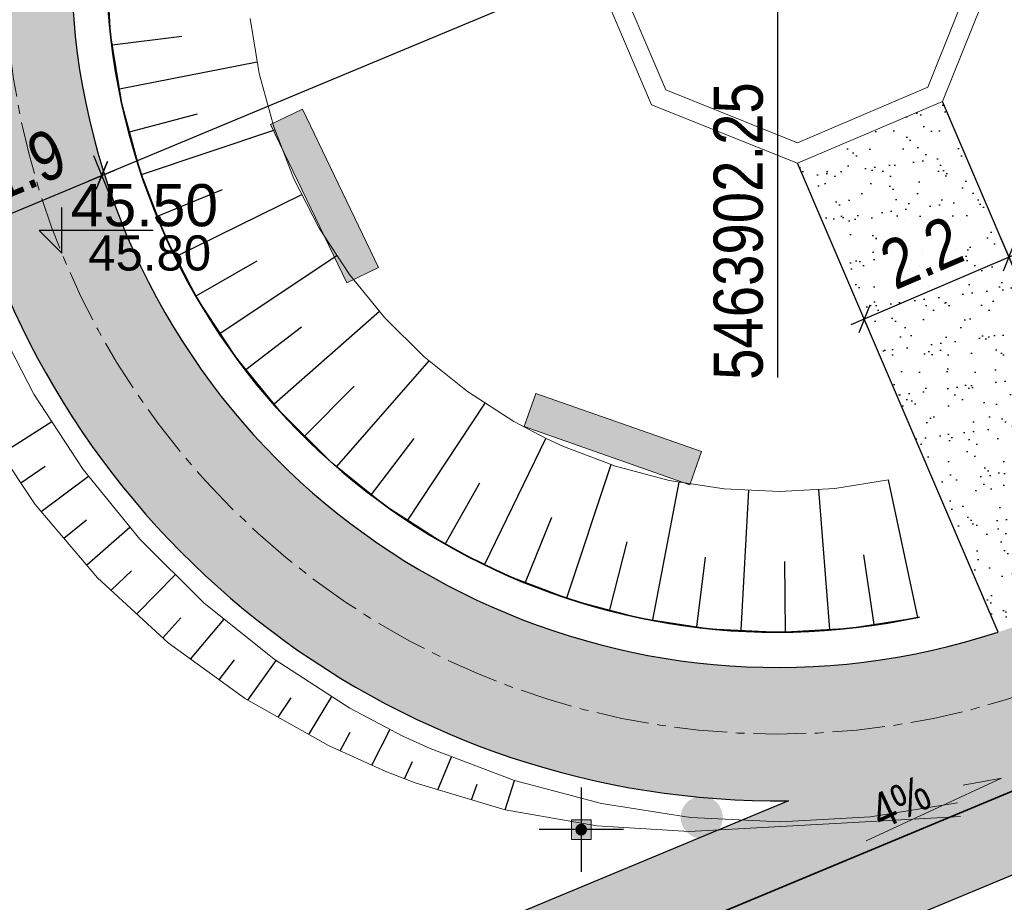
# Model space of a CAD drawing. Header units: metres. Extents: x 0 to 5465380, y 0 to 5925815.
# Tile 55 of 141: x 5463891 to 5463905, y 5925567 to 5925579. Entities that reach past the tile are written whole.
import ezdxf

# ---------------------------------------------------------------- set-up
doc = ezdxf.new("R2010")
doc.units = ezdxf.units.M
doc.linetypes.add('ACAD_ISO10W100', pattern=[18.5, 12, -3, 0.5, -3])
doc.linetypes.add('CENTER2', pattern=[1.125, 0.75, -0.125, 0.125, -0.125])
for name, color, linetype, lineweight in [('! DB - Nawierzchnia zjazdów', 6, 'Continuous', 30), ('#DEMCAD_OPR.OŚW.ZEW_1_Nr_Pióra__3', 30, 'Continuous', 18), ('#DEMCAD_OPR.OŚW.ZEW_1_Nr_Pióra__5', 161, 'Continuous', 25), ('#DEMCAD_OPR.OŚW.ZEW_1_Nr_Pióra__6', 5, 'Continuous', 35), ('$DR - obrzeże 8x30', 34, 'Continuous', 30), ('$DR - osie ścieżek', 7, 'CENTER2', 15), ('$DR - spadki nawierzchni', 250, 'Continuous', 0), ('$DR - wyp. chodnik', 44, 'Continuous', 5), ('$DR - zał. arch.', 7, 'Continuous', 13), ('$DR - zał. droga', 7, 'Continuous', 13), ('0_Nr_Pióra__141', 7, 'Continuous', 0), ('0_Nr_Pióra__205', 150, 'Continuous', 200), ('___ławki_Nr_Pióra__141', 7, 'Continuous', 0), ('___ławki_Nr_Pióra__246', 34, 'Continuous', 211)]:
    doc.layers.add(name, color=color, linetype=linetype, lineweight=lineweight)
for name, color, linetype in [('$DR - rzędne', 1, 'Continuous'), ('$DR - wymiary', 7, 'Continuous'), ('AecObjExplode_rys 1_Vport_D5A', 7, 'Continuous'), ('AecObjExplode_rys 3_Vport_DDD', 7, 'Continuous'), ('AecObjExplode_rys 4_Vport_E22', 7, 'Continuous'), ('C-DROGI-KORYTARZE', 7, 'Continuous'), ('C-DROGI-SYTUACJA', 7, 'Continuous'), ('C-DROGI-SYTUACJA-ETYKIETY', 7, 'Continuous'), ('C-DZIALKI', 5, 'Continuous')]:
    doc.layers.add(name, color=color, linetype=linetype)
doc.styles.add('ARIAL 2', font='ARIALN.TTF')
doc.styles.get("Standard").update_dxf_attribs({"font": 'arial.ttf'})
doc.dimstyles.new('LINIOWY', dxfattribs={"dimtxt": 0.7, "dimasz": 0.3, "dimexe": 0.3, "dimexo": 0, "dimgap": 0.2, "dimtad": 1, "dimzin": 9, "dimdsep": 46, "dimtxsty": 'ARIAL 2', "dimblk": 'OBLIQUE', "dimcen": 0, "dimdle": 0.2, "dimclrd": 7, "dimclre": 7, "dimclrt": 1, "dimadec": 0, "dimazin": 0, "dimtfac": 1, "dimtofl": 0, "dimtmove": 1, "dimatfit": 3, "dimldrblk": 'OBLIQUE', "dimfxl": 0.3, "dimfxlon": 1, "dimtolj": 1, "dimtzin": 1, "dimarcsym": 0})

# ---------------------------------------------------------------- blocks, each defined once
blk = doc.blocks.new('świetlica_bezrzecze_PB_PZT oczyszczony')
at = {"layer": '#DEMCAD_OPR.OŚW.ZEW_1_Nr_Pióra__3', "linetype": 'Continuous'}
blk.add_hatch(color=256, dxfattribs=at).paths.add_polyline_path([(5463899.53, 5925567.576, 1), (5463899.385, 5925567.576, 1)], flags=0)
at = {"layer": '#DEMCAD_OPR.OŚW.ZEW_1_Nr_Pióra__6', "linetype": 'Continuous'}
blk.add_hatch(color=256, dxfattribs=at).paths.add_polyline_path([(5463899.597, 5925567.716), (5463899.317, 5925567.716), (5463899.317, 5925567.436), (5463899.597, 5925567.436)], flags=0)
at = {"layer": '0_Nr_Pióra__205', "linetype": 'Continuous'}
blk.add_hatch(color=256, dxfattribs=at).paths.add_polyline_path([(5463900.872, 5925567.751, 1), (5463901.472, 5925567.751, 1)], flags=0)
at = {"layer": '___ławki_Nr_Pióra__246', "linetype": 'Continuous'}
for points in [[(5463895.488, 5925577.831), (5463895.037, 5925577.615), (5463896.12, 5925575.361), (5463896.57, 5925575.578)], [(5463898.81, 5925573.787), (5463898.644, 5925573.315), (5463901.003, 5925572.487), (5463901.169, 5925572.959)]]:
    blk.add_hatch(color=256, dxfattribs=at).paths.add_polyline_path(points, flags=0)
at = {"layer": '#DEMCAD_OPR.OŚW.ZEW_1_Nr_Pióra__3', "linetype": 'Continuous', "flags": 128}
blk.add_lwpolyline([(5463899.317, 5925567.716), (5463899.597, 5925567.716), (5463899.597, 5925567.436), (5463899.317, 5925567.436)], close=True, dxfattribs=at)
at = {"layer": '#DEMCAD_OPR.OŚW.ZEW_1_Nr_Pióra__5', "linetype": 'Continuous', "flags": 128}
for points in [[(5463899.457, 5925568.176), (5463899.457, 5925566.976)], [(5463900.057, 5925567.576), (5463898.857, 5925567.576)]]:
    blk.add_lwpolyline(points, dxfattribs=at)
at = {"layer": '#DEMCAD_OPR.OŚW.ZEW_1_Nr_Pióra__6', "linetype": 'Continuous'}
blk.add_circle((5463899.457, 5925567.576), 0.0725, dxfattribs=at)
at = {"layer": '0_Nr_Pióra__141', "linetype": 'Continuous', "flags": 128}
for points in [[(5463904.598, 5925577.943), (5463905.432, 5925580.022), (5463904.551, 5925582.083), (5463902.472, 5925582.917), (5463900.411, 5925582.036), (5463899.577, 5925579.958), (5463900.458, 5925577.896), (5463902.536, 5925577.062)], [(5463904.346, 5925581.874), (5463902.475, 5925582.625), (5463900.62, 5925581.832), (5463899.869, 5925579.961), (5463900.662, 5925578.106), (5463902.533, 5925577.355), (5463904.388, 5925578.148), (5463905.139, 5925580.019)]]:
    blk.add_lwpolyline(points, close=True, dxfattribs=at)
at = {"layer": '___ławki_Nr_Pióra__141', "linetype": 'Continuous', "flags": 128}
for points in [[(5463895.488, 5925577.831), (5463895.037, 5925577.615), (5463896.12, 5925575.361), (5463896.57, 5925575.578)], [(5463898.81, 5925573.787), (5463898.644, 5925573.315), (5463901.003, 5925572.487), (5463901.169, 5925572.959)]]:
    blk.add_lwpolyline(points, close=True, dxfattribs=at)
blk = doc.blocks.new('Rys. 2. Plan sytuacyjny Cynamonowa')
at = {"layer": '! DB - Nawierzchnia zjazdów', "lineweight": 9, "true_color": 0x5994a6}
h = blk.add_hatch(dxfattribs=at)
h.set_pattern_fill('ANSI37', color=135, scale=0.15, angle=26)
h.set_pattern_definition([(71, (0, 0), (-0.45030322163, 0.15505183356), []), (161, (0, 0), (-0.15505183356, -0.45030322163), [])])
edge = h.paths.add_edge_path()
edge.add_line((5463812.143, 5925608.65), (5463827.843, 5925615.171))
edge.add_arc((5463830.144, 5925609.63), 6, 112.5554, 202.1104)
edge.add_line((5463824.586, 5925607.372), (5463896.975, 5925429.191))
edge.add_arc((5463902.534, 5925431.449), 6, 202.1104, 297.3667)
edge.add_line((5463905.292, 5925426.121), (5463890.131, 5925418.273))
edge.add_arc((5463887.373, 5925423.602), 6, 297.3667, 382.1104)
edge.add_line((5463892.931, 5925425.86), (5463820.003, 5925605.367))
edge.add_arc((5463814.444, 5925603.109), 6, 22.1104, 112.5569)
blk = doc.blocks.new('kota')
at = {"color": 0, "linetype": 'ByBlock', "lineweight": -2}
for p, q in [((0, 0), (0, 1)), ((2, 0.5), (-0.5, 0.5)), ((-0.5, 0.5), (0, 0))]:
    blk.add_line(p, q, dxfattribs=at)
blk = doc.blocks.new('_OBLIQUE')
at = {"color": 0, "linetype": 'ByBlock'}
blk.add_line((-0.5, -0.5), (0.5, 0.5), dxfattribs=at)
blk = doc.blocks.new('*D21')
at = {"layer": '$DR - wymiary', "color": 7, "lineweight": -2, "transparency": 16777216}
for p, q in [((5463892.75, 5925576.612), (5463892.519, 5925577.166)), ((5463890.696, 5925576.08), (5463892.819, 5925576.966)), ((5463890.996, 5925575.88), (5463890.765, 5925576.434))]:
    blk.add_line(p, q, dxfattribs=at)
at = {"layer": 'Defpoints', "color": 0, "transparency": 16777216}
for p in [(5463892.634, 5925576.889), (5463892.977, 5925576.067), (5463891.224, 5925575.336)]:
    blk.add_point(p, dxfattribs=at)
at = {"layer": '$DR - wymiary', "color": 7, "lineweight": -2, "transparency": 16777216, "xscale": 0.3, "yscale": 0.3, "zscale": 0.3}
for p, rotation in [((5463892.634, 5925576.889), 22.64900079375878), ((5463890.881, 5925576.157), 202.6490007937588)]:
    blk.add_blockref('_OBLIQUE', p, dxfattribs=dict(at, rotation=rotation))
at = {"layer": '$DR - wymiary', "color": 1, "transparency": 16777216, "insert": (5463891.543, 5925577.038), "char_height": 0.7, "attachment_point": 5, "rotation": 22.649, "style": 'ARIAL 2'}
blk.add_mtext('\\A1;1.9', dxfattribs=at)
blk = doc.blocks.new('*D22')
at = {"layer": '$DR - wymiary', "color": 7, "lineweight": -2, "transparency": 16777216}
for p, q in [((5463911.27, 5925584.34), (5463911.039, 5925584.894)), ((5463892.45, 5925576.812), (5463911.339, 5925584.694)), ((5463892.75, 5925576.612), (5463892.519, 5925577.166))]:
    blk.add_line(p, q, dxfattribs=at)
at = {"layer": 'Defpoints', "color": 0, "transparency": 16777216}
for p in [(5463911.154, 5925584.617), (5463911.808, 5925583.051), (5463892.977, 5925576.067)]:
    blk.add_point(p, dxfattribs=at)
at = {"layer": '$DR - wymiary', "color": 7, "lineweight": -2, "transparency": 16777216, "xscale": 0.3, "yscale": 0.3, "zscale": 0.3}
for p, rotation in [((5463911.154, 5925584.617), 22.6490007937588), ((5463892.634, 5925576.889), 202.6490007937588)]:
    blk.add_blockref('_OBLIQUE', p, dxfattribs=dict(at, rotation=rotation))
at = {"layer": '$DR - wymiary', "color": 1, "transparency": 16777216, "insert": (5463901.68, 5925581.267), "char_height": 0.7, "attachment_point": 5, "rotation": 22.649, "style": 'ARIAL 2'}
blk.add_mtext('\\A1;20.1', dxfattribs=at)
blk = doc.blocks.new('*D137')
at = {"layer": '$DR - wymiary', "color": 7, "lineweight": -2, "transparency": 16777216}
blk.add_line((5463958.724, 5925585.382), (5463964.93, 5925585.382), dxfattribs=at)
at = {"layer": 'Defpoints', "color": 0, "transparency": 16777216}
for p in [(5463958.724, 5925585.382), (5463960.561, 5925585.382), (0, 0)]:
    blk.add_point(p, dxfattribs=at)
at = {"layer": '$DR - wymiary', "color": 1, "transparency": 16777216, "insert": (5463962.845, 5925585.94), "char_height": 0.7, "attachment_point": 5, "style": 'ARIAL 2'}
blk.add_mtext('\\A1;5925585.38', dxfattribs=at)
blk = doc.blocks.new('*D138')
at = {"layer": '$DR - wymiary', "color": 7, "lineweight": -2, "transparency": 16777216}
blk.add_line((5463958.724, 5925585.382), (5463958.724, 5925592.131), dxfattribs=at)
at = {"layer": 'Defpoints', "color": 0, "transparency": 16777216}
for p in [(5463958.724, 5925587.769), (5463958.724, 5925585.382), (0, 0)]:
    blk.add_point(p, dxfattribs=at)
at = {"layer": '$DR - wymiary', "color": 1, "transparency": 16777216, "insert": (5463958.166, 5925590.05), "char_height": 0.7, "attachment_point": 5, "rotation": 90, "style": 'ARIAL 2'}
blk.add_mtext('\\A1;5463958.72', dxfattribs=at)
blk = doc.blocks.new('*D139')
at = {"layer": '$DR - wymiary', "color": 7, "lineweight": -2, "transparency": 16777216}
blk.add_line((5463922.753, 5925589.968), (5463916.372, 5925589.968), dxfattribs=at)
at = {"layer": 'Defpoints', "color": 0, "transparency": 16777216}
for p in [(5463920.738, 5925589.968), (5463922.753, 5925589.968), (0, 0)]:
    blk.add_point(p, dxfattribs=at)
at = {"layer": '$DR - wymiary', "color": 1, "transparency": 16777216, "insert": (5463918.455, 5925590.526), "char_height": 0.7, "attachment_point": 5, "style": 'ARIAL 2'}
blk.add_mtext('\\A1;5925589.97', dxfattribs=at)
blk = doc.blocks.new('*D140')
at = {"layer": '$DR - wymiary', "color": 7, "lineweight": -2, "transparency": 16777216}
blk.add_line((5463922.753, 5925589.968), (5463922.753, 5925583.407), dxfattribs=at)
at = {"layer": 'Defpoints', "color": 0, "transparency": 16777216}
for p in [(5463922.753, 5925589.968), (5463922.753, 5925587.778), (0, 0)]:
    blk.add_point(p, dxfattribs=at)
at = {"layer": '$DR - wymiary', "color": 1, "transparency": 16777216, "insert": (5463922.195, 5925585.493), "char_height": 0.7, "attachment_point": 5, "rotation": 90, "style": 'ARIAL 2'}
blk.add_mtext('\\A1;5463922.75', dxfattribs=at)
blk = doc.blocks.new('*D141')
at = {"layer": '$DR - wymiary', "color": 7, "lineweight": -2, "transparency": 16777216}
blk.add_line((5463902.252, 5925579.937), (5463902.252, 5925574.012), dxfattribs=at)
at = {"layer": 'Defpoints', "color": 0, "transparency": 16777216}
for p in [(5463902.252, 5925579.937), (5463902.252, 5925578.383), (0, 0)]:
    blk.add_point(p, dxfattribs=at)
at = {"layer": '$DR - wymiary', "color": 1, "transparency": 16777216, "insert": (5463901.695, 5925576.097), "char_height": 0.7, "attachment_point": 5, "rotation": 90, "style": 'ARIAL 2'}
blk.add_mtext('\\A1;5463902.25', dxfattribs=at)
blk = doc.blocks.new('*D142')
at = {"layer": '$DR - wymiary', "color": 7, "lineweight": -2, "transparency": 16777216}
blk.add_line((5463902.252, 5925579.937), (5463895.575, 5925579.937), dxfattribs=at)
at = {"layer": 'Defpoints', "color": 0, "transparency": 16777216}
for p in [(5463899.94, 5925579.937), (5463902.252, 5925579.937), (0, 0)]:
    blk.add_point(p, dxfattribs=at)
at = {"layer": '$DR - wymiary', "color": 1, "transparency": 16777216, "insert": (5463897.658, 5925580.495), "char_height": 0.7, "attachment_point": 5, "style": 'ARIAL 2'}
blk.add_mtext('\\A1;5925579.94', dxfattribs=at)
blk = doc.blocks.new('*D146')
at = {"layer": '$DR - wymiary', "color": 7, "lineweight": -2, "transparency": 16777216}
for p, q in [((5463905.663, 5925575.451), (5463905.427, 5925576.002)), ((5463903.3, 5925574.767), (5463905.729, 5925575.805)), ((5463903.602, 5925574.57), (5463903.366, 5925575.121))]:
    blk.add_line(p, q, dxfattribs=at)
at = {"layer": 'Defpoints', "color": 0, "transparency": 16777216}
for p in [(5463905.545, 5925575.727), (5463905.891, 5925574.916), (5463903.83, 5925574.035)]:
    blk.add_point(p, dxfattribs=at)
at = {"layer": '$DR - wymiary', "color": 7, "lineweight": -2, "transparency": 16777216, "xscale": 0.3, "yscale": 0.3, "zscale": 0.3}
for p, rotation in [((5463905.545, 5925575.727), 23.14094171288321), ((5463903.484, 5925574.846), 203.1409417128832)]:
    blk.add_blockref('_OBLIQUE', p, dxfattribs=dict(at, rotation=rotation))
at = {"layer": '$DR - wymiary', "color": 1, "transparency": 16777216, "insert": (5463904.298, 5925575.793), "char_height": 0.7, "attachment_point": 5, "rotation": 23.1409, "style": 'ARIAL 2'}
blk.add_mtext('\\A1;2.2', dxfattribs=at)
blk = doc.blocks.new('AecObjExplode_rys 1_Vport_D5A')
at = {"layer": 'C-DROGI-KORYTARZE', "color": 92, "linetype": 'Continuous', "lineweight": 9}
for p, q in [((5463892.758, 5925578.905), (5463892.702, 5925579.903)), ((5463894.873, 5925578.341), (5463894.746, 5925579.121)), ((5463892.918, 5925577.919), (5463892.758, 5925578.905)), ((5463895.08, 5925577.579), (5463894.873, 5925578.341)), ((5463893.18, 5925576.954), (5463892.918, 5925577.919)), ((5463895.366, 5925576.842), (5463895.08, 5925577.579)), ((5463893.542, 5925576.022), (5463893.18, 5925576.954)), ((5463895.727, 5925576.139), (5463895.366, 5925576.842)), ((5463896.16, 5925575.478), (5463895.727, 5925576.139)), ((5463893.998, 5925575.133), (5463893.542, 5925576.022)), ((5463896.659, 5925574.866), (5463896.16, 5925575.478)), ((5463894.546, 5925574.297), (5463893.998, 5925575.133)), ((5463891.665, 5925573.775), (5463891.079, 5925574.915)), ((5463897.22, 5925574.309), (5463896.659, 5925574.866)), ((5463895.178, 5925573.522), (5463894.546, 5925574.297)), ((5463897.836, 5925573.814), (5463897.22, 5925574.309)), ((5463892.367, 5925572.702), (5463891.665, 5925573.775)), ((5463898.5, 5925573.386), (5463897.836, 5925573.814)), ((5463895.887, 5925572.818), (5463895.178, 5925573.522)), ((5463891.686, 5925572.204), (5463890.924, 5925573.344)), ((5463898.966, 5925573.14), (5463898.5, 5925573.386)), ((5463899.205, 5925573.03), (5463898.966, 5925573.14)), ((5463899.944, 5925572.749), (5463899.205, 5925573.03)), ((5463896.666, 5925572.192), (5463895.887, 5925572.818)), ((5463900.708, 5925572.547), (5463899.944, 5925572.749)), ((5463893.177, 5925571.709), (5463892.367, 5925572.702)), ((5463901.489, 5925572.426), (5463900.708, 5925572.547)), ((5463903.829, 5925572.554), (5463903.067, 5925572.432)), ((5463902.278, 5925572.388), (5463901.489, 5925572.426)), ((5463903.067, 5925572.432), (5463902.278, 5925572.388)), ((5463892.575, 5925571.163), (5463891.686, 5925572.204)), ((5463897.506, 5925571.65), (5463896.666, 5925572.192)), ((5463894.087, 5925570.805), (5463893.177, 5925571.709)), ((5463898.096, 5925571.339), (5463897.506, 5925571.65)), ((5463898.398, 5925571.2), (5463898.096, 5925571.339)), ((5463893.579, 5925570.236), (5463892.575, 5925571.163)), ((5463899.333, 5925570.845), (5463898.398, 5925571.2)), ((5463895.086, 5925570.002), (5463894.087, 5925570.805)), ((5463900.299, 5925570.589), (5463899.333, 5925570.845)), ((5463901.287, 5925570.436), (5463900.299, 5925570.589)), ((5463904.247, 5925570.598), (5463903.283, 5925570.443)), ((5463902.285, 5925570.388), (5463901.287, 5925570.436)), ((5463903.283, 5925570.443), (5463902.285, 5925570.388)), ((5463894.68, 5925569.438), (5463893.579, 5925570.236)), ((5463896.164, 5925569.307), (5463895.086, 5925570.002)), ((5463895.859, 5925568.774), (5463894.68, 5925569.438)), ((5463896.92, 5925568.909), (5463896.164, 5925569.307)), ((5463897.309, 5925568.729), (5463896.92, 5925568.909)), ((5463896.676, 5925568.403), (5463895.859, 5925568.774)), ((5463898.507, 5925568.274), (5463897.309, 5925568.729)), ((5463897.094, 5925568.242), (5463896.676, 5925568.403)), ((5463899.747, 5925567.946), (5463898.507, 5925568.274)), ((5463898.374, 5925567.859), (5463897.094, 5925568.242)), ((5463899.68, 5925567.629), (5463898.374, 5925567.859)), ((5463901.014, 5925567.75), (5463899.747, 5925567.946)), ((5463904.811, 5925567.958), (5463903.575, 5925567.759)), ((5463902.294, 5925567.688), (5463901.014, 5925567.75)), ((5463903.575, 5925567.759), (5463902.294, 5925567.688)), ((5463904.853, 5925567.764), (5463903.582, 5925567.693)), ((5463900.994, 5925567.551), (5463899.68, 5925567.629)), ((5463902.295, 5925567.621), (5463900.994, 5925567.551)), ((5463903.582, 5925567.693), (5463902.295, 5925567.621))]:
    blk.add_line(p, q, dxfattribs=at)
at = {"layer": 'C-DROGI-KORYTARZE', "color": 54, "linetype": 'Continuous', "lineweight": -3}
for p, q in [((5463892.783, 5925578.749, 45.476), (5463893.775, 5925578.873, 45.456)), ((5463892.885, 5925578.124, 45.483), (5463894.846, 5925578.504, 45.443)), ((5463893.029, 5925577.51, 45.489), (5463893.995, 5925577.764, 45.469)), ((5463893.201, 5925576.901, 45.495), (5463895.096, 5925577.537, 45.455)), ((5463893.429, 5925576.311, 45.501), (5463894.353, 5925576.691, 45.481)), ((5463893.689, 5925575.736, 45.507), (5463895.482, 5925576.616, 45.467)), ((5463894.32, 5925574.642, 45.518), (5463895.981, 5925575.751, 45.478)), ((5463893.978, 5925575.173, 45.513), (5463894.844, 5925575.672, 45.493)), ((5463895.085, 5925573.636, 45.529), (5463896.586, 5925574.956, 45.489)), ((5463894.685, 5925574.126, 45.524), (5463895.478, 5925574.735, 45.504)), ((5463895.979, 5925572.744, 45.539), (5463897.293, 5925574.25, 45.499)), ((5463895.522, 5925573.18, 45.534), (5463896.227, 5925573.888, 45.514)), ((5463896.989, 5925571.984, 45.548), (5463898.091, 5925573.649, 45.508)), ((5463896.472, 5925572.347, 45.544), (5463897.078, 5925573.142, 45.524)), ((5463898.081, 5925571.347, 45.557), (5463898.954, 5925573.146, 45.517)), ((5463899.253, 5925570.875, 45.566), (5463899.881, 5925572.773, 45.526)), ((5463897.521, 5925571.642, 45.553), (5463898.016, 5925572.511, 45.533)), ((5463900.477, 5925570.562, 45.574), (5463900.849, 5925572.525, 45.534)), ((5463904.247, 5925570.598, 45.6), (5463903.829, 5925572.554, 45.56)), ((5463901.732, 5925570.415, 45.583), (5463901.841, 5925572.409, 45.543)), ((5463902.995, 5925570.427, 45.591), (5463902.839, 5925572.419, 45.551)), ((5463898.662, 5925571.099, 45.561), (5463899.038, 5925572.025, 45.541)), ((5463899.862, 5925570.705, 45.57), (5463900.112, 5925571.672, 45.55)), ((5463903.623, 5925570.498, 45.596), (5463903.479, 5925571.486, 45.576)), ((5463901.102, 5925570.465, 45.579), (5463901.223, 5925571.457, 45.559)), ((5463902.364, 5925570.392, 45.587), (5463902.352, 5925571.391, 45.567))]:
    blk.add_line(p, q, dxfattribs=at)
at = {"layer": 'C-DROGI-KORYTARZE', "color": 92, "linetype": 'Continuous', "lineweight": -3}
for p, q in [((5463891.202, 5925572.928, 45.942), (5463891.921, 5925573.384, 45.516)), ((5463891.48, 5925572.512, 45.943), (5463891.829, 5925572.752, 45.731)), ((5463891.77, 5925572.105, 45.943), (5463892.443, 5925572.608, 45.523)), ((5463892.095, 5925571.725, 45.94), (5463892.417, 5925571.986, 45.733)), ((5463892.42, 5925571.345, 45.938), (5463893.035, 5925571.883, 45.529)), ((5463892.767, 5925570.986, 45.933), (5463893.058, 5925571.262, 45.732)), ((5463893.134, 5925570.647, 45.927), (5463893.683, 5925571.207, 45.535)), ((5463893.501, 5925570.308, 45.921), (5463893.759, 5925570.592, 45.729)), ((5463893.898, 5925570.005, 45.912), (5463894.376, 5925570.573, 45.54)), ((5463894.303, 5925569.711, 45.902), (5463894.523, 5925569.994, 45.723)), ((5463894.71, 5925569.421, 45.892), (5463895.114, 5925569.984, 45.546)), ((5463895.146, 5925569.176, 45.88), (5463895.328, 5925569.452, 45.714)), ((5463895.581, 5925568.931, 45.868), (5463895.909, 5925569.472, 45.551)), ((5463896.024, 5925568.699, 45.855), (5463896.17, 5925568.963, 45.705)), ((5463896.479, 5925568.492, 45.843), (5463896.738, 5925569.005, 45.556)), ((5463896.941, 5925568.301, 45.83), (5463897.054, 5925568.548, 45.695)), ((5463897.416, 5925568.145, 45.815), (5463897.609, 5925568.615, 45.561)), ((5463898.374, 5925567.859, 45.784), (5463898.507, 5925568.274, 45.566)), ((5463897.895, 5925568.002, 45.8), (5463897.976, 5925568.224, 45.682))]:
    blk.add_line(p, q, dxfattribs=at)
at = {"layer": 'C-DROGI-SYTUACJA', "color": 152, "linetype": 'ACAD_ISO10W100', "lineweight": 35, "ltscale": 4}
blk.add_line((5463929.82, 5925578.207), (5463893.981, 5925563.291), dxfattribs=at)
at = {"layer": 'C-DZIALKI', "color": 7, "linetype": 'Continuous', "lineweight": 35}
blk.add_arc((5463902.252, 5925579.937), 9.55, 304.0228, 282.1975, dxfattribs=at)
blk = doc.blocks.new('AecObjExplode_rys 4_Vport_E22')
at = {"layer": 'C-DROGI-KORYTARZE', "color": 92, "linetype": 'Continuous', "lineweight": 9}
for p, q in [((5463892.758, 5925578.905), (5463892.702, 5925579.903)), ((5463894.873, 5925578.341), (5463894.746, 5925579.121)), ((5463892.918, 5925577.919), (5463892.758, 5925578.905)), ((5463895.08, 5925577.579), (5463894.873, 5925578.341)), ((5463893.18, 5925576.954), (5463892.918, 5925577.919)), ((5463895.366, 5925576.842), (5463895.08, 5925577.579)), ((5463893.542, 5925576.022), (5463893.18, 5925576.954)), ((5463895.727, 5925576.139), (5463895.366, 5925576.842)), ((5463896.16, 5925575.478), (5463895.727, 5925576.139)), ((5463893.998, 5925575.133), (5463893.542, 5925576.022)), ((5463896.659, 5925574.866), (5463896.16, 5925575.478)), ((5463894.546, 5925574.297), (5463893.998, 5925575.133)), ((5463891.665, 5925573.775), (5463891.079, 5925574.915)), ((5463897.22, 5925574.309), (5463896.659, 5925574.866)), ((5463895.178, 5925573.522), (5463894.546, 5925574.297)), ((5463897.836, 5925573.814), (5463897.22, 5925574.309)), ((5463892.367, 5925572.702), (5463891.665, 5925573.775)), ((5463898.5, 5925573.386), (5463897.836, 5925573.814)), ((5463895.887, 5925572.818), (5463895.178, 5925573.522)), ((5463891.686, 5925572.204), (5463890.924, 5925573.344)), ((5463898.966, 5925573.14), (5463898.5, 5925573.386)), ((5463899.205, 5925573.03), (5463898.966, 5925573.14)), ((5463899.944, 5925572.749), (5463899.205, 5925573.03)), ((5463896.666, 5925572.192), (5463895.887, 5925572.818)), ((5463900.708, 5925572.547), (5463899.944, 5925572.749)), ((5463893.177, 5925571.709), (5463892.367, 5925572.702)), ((5463901.489, 5925572.426), (5463900.708, 5925572.547)), ((5463903.829, 5925572.554), (5463903.067, 5925572.432)), ((5463902.278, 5925572.388), (5463901.489, 5925572.426)), ((5463903.067, 5925572.432), (5463902.278, 5925572.388)), ((5463892.575, 5925571.163), (5463891.686, 5925572.204)), ((5463897.506, 5925571.65), (5463896.666, 5925572.192)), ((5463894.087, 5925570.805), (5463893.177, 5925571.709)), ((5463898.096, 5925571.339), (5463897.506, 5925571.65)), ((5463898.398, 5925571.2), (5463898.096, 5925571.339)), ((5463893.579, 5925570.236), (5463892.575, 5925571.163)), ((5463899.333, 5925570.845), (5463898.398, 5925571.2)), ((5463895.086, 5925570.002), (5463894.087, 5925570.805)), ((5463900.299, 5925570.589), (5463899.333, 5925570.845)), ((5463901.287, 5925570.436), (5463900.299, 5925570.589)), ((5463904.247, 5925570.598), (5463903.283, 5925570.443)), ((5463902.285, 5925570.388), (5463901.287, 5925570.436)), ((5463903.283, 5925570.443), (5463902.285, 5925570.388)), ((5463894.68, 5925569.438), (5463893.579, 5925570.236)), ((5463896.164, 5925569.307), (5463895.086, 5925570.002)), ((5463895.859, 5925568.774), (5463894.68, 5925569.438)), ((5463896.92, 5925568.909), (5463896.164, 5925569.307)), ((5463897.309, 5925568.729), (5463896.92, 5925568.909)), ((5463896.676, 5925568.403), (5463895.859, 5925568.774)), ((5463898.507, 5925568.274), (5463897.309, 5925568.729)), ((5463897.094, 5925568.242), (5463896.676, 5925568.403)), ((5463899.747, 5925567.946), (5463898.507, 5925568.274)), ((5463898.374, 5925567.859), (5463897.094, 5925568.242)), ((5463899.68, 5925567.629), (5463898.374, 5925567.859)), ((5463901.014, 5925567.75), (5463899.747, 5925567.946)), ((5463904.811, 5925567.958), (5463903.575, 5925567.759)), ((5463902.294, 5925567.688), (5463901.014, 5925567.75)), ((5463903.575, 5925567.759), (5463902.294, 5925567.688)), ((5463904.853, 5925567.764), (5463903.582, 5925567.693)), ((5463900.994, 5925567.551), (5463899.68, 5925567.629)), ((5463902.295, 5925567.621), (5463900.994, 5925567.551)), ((5463903.582, 5925567.693), (5463902.295, 5925567.621))]:
    blk.add_line(p, q, dxfattribs=at)
at = {"layer": 'C-DROGI-KORYTARZE', "color": 54, "linetype": 'Continuous', "lineweight": -3}
for p, q in [((5463892.783, 5925578.749, 45.476), (5463893.775, 5925578.873, 45.456)), ((5463892.885, 5925578.124, 45.483), (5463894.846, 5925578.504, 45.443)), ((5463893.029, 5925577.51, 45.489), (5463893.995, 5925577.764, 45.469)), ((5463893.201, 5925576.901, 45.495), (5463895.096, 5925577.537, 45.455)), ((5463893.429, 5925576.311, 45.501), (5463894.353, 5925576.691, 45.481)), ((5463893.689, 5925575.736, 45.507), (5463895.482, 5925576.616, 45.467)), ((5463894.32, 5925574.642, 45.518), (5463895.981, 5925575.751, 45.478)), ((5463893.978, 5925575.173, 45.513), (5463894.844, 5925575.672, 45.493)), ((5463895.085, 5925573.636, 45.529), (5463896.586, 5925574.956, 45.489)), ((5463894.685, 5925574.126, 45.524), (5463895.478, 5925574.735, 45.504)), ((5463895.979, 5925572.744, 45.539), (5463897.293, 5925574.25, 45.499)), ((5463895.522, 5925573.18, 45.534), (5463896.227, 5925573.888, 45.514)), ((5463896.989, 5925571.984, 45.548), (5463898.091, 5925573.649, 45.508)), ((5463896.472, 5925572.347, 45.544), (5463897.078, 5925573.142, 45.524)), ((5463898.081, 5925571.347, 45.557), (5463898.954, 5925573.146, 45.517)), ((5463899.253, 5925570.875, 45.566), (5463899.881, 5925572.773, 45.526)), ((5463897.521, 5925571.642, 45.553), (5463898.016, 5925572.511, 45.533)), ((5463900.477, 5925570.562, 45.574), (5463900.849, 5925572.525, 45.534)), ((5463904.247, 5925570.598, 45.6), (5463903.829, 5925572.554, 45.56)), ((5463901.732, 5925570.415, 45.583), (5463901.841, 5925572.409, 45.543)), ((5463902.995, 5925570.427, 45.591), (5463902.839, 5925572.419, 45.551)), ((5463898.662, 5925571.099, 45.561), (5463899.038, 5925572.025, 45.541)), ((5463899.862, 5925570.705, 45.57), (5463900.112, 5925571.672, 45.55)), ((5463903.623, 5925570.498, 45.596), (5463903.479, 5925571.486, 45.576)), ((5463901.102, 5925570.465, 45.579), (5463901.223, 5925571.457, 45.559)), ((5463902.364, 5925570.392, 45.587), (5463902.352, 5925571.391, 45.567))]:
    blk.add_line(p, q, dxfattribs=at)
at = {"layer": 'C-DROGI-KORYTARZE', "color": 92, "linetype": 'Continuous', "lineweight": -3}
for p, q in [((5463891.202, 5925572.928, 45.942), (5463891.921, 5925573.384, 45.516)), ((5463891.48, 5925572.512, 45.943), (5463891.829, 5925572.752, 45.731)), ((5463891.77, 5925572.105, 45.943), (5463892.443, 5925572.608, 45.523)), ((5463892.095, 5925571.725, 45.94), (5463892.417, 5925571.986, 45.733)), ((5463892.42, 5925571.345, 45.938), (5463893.035, 5925571.883, 45.529)), ((5463892.767, 5925570.986, 45.933), (5463893.058, 5925571.262, 45.732)), ((5463893.134, 5925570.647, 45.927), (5463893.683, 5925571.207, 45.535)), ((5463893.501, 5925570.308, 45.921), (5463893.759, 5925570.592, 45.729)), ((5463893.898, 5925570.005, 45.912), (5463894.376, 5925570.573, 45.54)), ((5463894.303, 5925569.711, 45.902), (5463894.523, 5925569.994, 45.723)), ((5463894.71, 5925569.421, 45.892), (5463895.114, 5925569.984, 45.546)), ((5463895.146, 5925569.176, 45.88), (5463895.328, 5925569.452, 45.714)), ((5463895.581, 5925568.931, 45.868), (5463895.909, 5925569.472, 45.551)), ((5463896.024, 5925568.699, 45.855), (5463896.17, 5925568.963, 45.705)), ((5463896.479, 5925568.492, 45.843), (5463896.738, 5925569.005, 45.556)), ((5463896.941, 5925568.301, 45.83), (5463897.054, 5925568.548, 45.695)), ((5463897.416, 5925568.145, 45.815), (5463897.609, 5925568.615, 45.561)), ((5463898.374, 5925567.859, 45.784), (5463898.507, 5925568.274, 45.566)), ((5463897.895, 5925568.002, 45.8), (5463897.976, 5925568.224, 45.682))]:
    blk.add_line(p, q, dxfattribs=at)
at = {"layer": 'C-DROGI-SYTUACJA', "color": 152, "linetype": 'ACAD_ISO10W100', "lineweight": 35, "ltscale": 4}
blk.add_line((5463929.82, 5925578.207), (5463893.981, 5925563.291), dxfattribs=at)
at = {"layer": 'C-DZIALKI', "color": 7, "linetype": 'Continuous', "lineweight": 35}
blk.add_arc((5463902.252, 5925579.937), 9.55, 304.0228, 282.1975, dxfattribs=at)
blk = doc.blocks.new('AecObjExplode_rys 3_Vport_DDD')
at = {"layer": 'C-DROGI-KORYTARZE', "color": 92, "linetype": 'Continuous', "lineweight": 9}
for p, q in [((5463892.758, 5925578.905), (5463892.702, 5925579.903)), ((5463894.873, 5925578.341), (5463894.746, 5925579.121)), ((5463892.918, 5925577.919), (5463892.758, 5925578.905)), ((5463895.08, 5925577.579), (5463894.873, 5925578.341)), ((5463893.18, 5925576.954), (5463892.918, 5925577.919)), ((5463895.366, 5925576.842), (5463895.08, 5925577.579)), ((5463893.542, 5925576.022), (5463893.18, 5925576.954)), ((5463895.727, 5925576.139), (5463895.366, 5925576.842)), ((5463896.16, 5925575.478), (5463895.727, 5925576.139)), ((5463893.998, 5925575.133), (5463893.542, 5925576.022)), ((5463896.659, 5925574.866), (5463896.16, 5925575.478)), ((5463894.546, 5925574.297), (5463893.998, 5925575.133)), ((5463891.665, 5925573.775), (5463891.079, 5925574.915)), ((5463897.22, 5925574.309), (5463896.659, 5925574.866)), ((5463895.178, 5925573.522), (5463894.546, 5925574.297)), ((5463897.836, 5925573.814), (5463897.22, 5925574.309)), ((5463892.367, 5925572.702), (5463891.665, 5925573.775)), ((5463898.5, 5925573.386), (5463897.836, 5925573.814)), ((5463895.887, 5925572.818), (5463895.178, 5925573.522)), ((5463891.686, 5925572.204), (5463890.924, 5925573.344)), ((5463898.966, 5925573.14), (5463898.5, 5925573.386)), ((5463899.205, 5925573.03), (5463898.966, 5925573.14)), ((5463899.944, 5925572.749), (5463899.205, 5925573.03)), ((5463896.666, 5925572.192), (5463895.887, 5925572.818)), ((5463900.708, 5925572.547), (5463899.944, 5925572.749)), ((5463893.177, 5925571.709), (5463892.367, 5925572.702)), ((5463901.489, 5925572.426), (5463900.708, 5925572.547)), ((5463903.829, 5925572.554), (5463903.067, 5925572.432)), ((5463902.278, 5925572.388), (5463901.489, 5925572.426)), ((5463903.067, 5925572.432), (5463902.278, 5925572.388)), ((5463892.575, 5925571.163), (5463891.686, 5925572.204)), ((5463897.506, 5925571.65), (5463896.666, 5925572.192)), ((5463894.087, 5925570.805), (5463893.177, 5925571.709)), ((5463898.096, 5925571.339), (5463897.506, 5925571.65)), ((5463898.398, 5925571.2), (5463898.096, 5925571.339)), ((5463893.579, 5925570.236), (5463892.575, 5925571.163)), ((5463899.333, 5925570.845), (5463898.398, 5925571.2)), ((5463895.086, 5925570.002), (5463894.087, 5925570.805)), ((5463900.299, 5925570.589), (5463899.333, 5925570.845)), ((5463901.287, 5925570.436), (5463900.299, 5925570.589)), ((5463904.247, 5925570.598), (5463903.283, 5925570.443)), ((5463902.285, 5925570.388), (5463901.287, 5925570.436)), ((5463903.283, 5925570.443), (5463902.285, 5925570.388)), ((5463894.68, 5925569.438), (5463893.579, 5925570.236)), ((5463896.164, 5925569.307), (5463895.086, 5925570.002)), ((5463895.859, 5925568.774), (5463894.68, 5925569.438)), ((5463896.92, 5925568.909), (5463896.164, 5925569.307)), ((5463897.309, 5925568.729), (5463896.92, 5925568.909)), ((5463896.676, 5925568.403), (5463895.859, 5925568.774)), ((5463898.507, 5925568.274), (5463897.309, 5925568.729)), ((5463897.094, 5925568.242), (5463896.676, 5925568.403)), ((5463899.747, 5925567.946), (5463898.507, 5925568.274)), ((5463898.374, 5925567.859), (5463897.094, 5925568.242)), ((5463899.68, 5925567.629), (5463898.374, 5925567.859)), ((5463901.014, 5925567.75), (5463899.747, 5925567.946)), ((5463904.811, 5925567.958), (5463903.575, 5925567.759)), ((5463902.294, 5925567.688), (5463901.014, 5925567.75)), ((5463903.575, 5925567.759), (5463902.294, 5925567.688)), ((5463904.853, 5925567.764), (5463903.582, 5925567.693)), ((5463900.994, 5925567.551), (5463899.68, 5925567.629)), ((5463902.295, 5925567.621), (5463900.994, 5925567.551)), ((5463903.582, 5925567.693), (5463902.295, 5925567.621))]:
    blk.add_line(p, q, dxfattribs=at)
at = {"layer": 'C-DROGI-KORYTARZE', "color": 54, "linetype": 'Continuous', "lineweight": -3}
for p, q in [((5463892.783, 5925578.749, 45.476), (5463893.775, 5925578.873, 45.456)), ((5463892.885, 5925578.124, 45.483), (5463894.846, 5925578.504, 45.443)), ((5463893.029, 5925577.51, 45.489), (5463893.995, 5925577.764, 45.469)), ((5463893.201, 5925576.901, 45.495), (5463895.096, 5925577.537, 45.455)), ((5463893.429, 5925576.311, 45.501), (5463894.353, 5925576.691, 45.481)), ((5463893.689, 5925575.736, 45.507), (5463895.482, 5925576.616, 45.467)), ((5463894.32, 5925574.642, 45.518), (5463895.981, 5925575.751, 45.478)), ((5463893.978, 5925575.173, 45.513), (5463894.844, 5925575.672, 45.493)), ((5463895.085, 5925573.636, 45.529), (5463896.586, 5925574.956, 45.489)), ((5463894.685, 5925574.126, 45.524), (5463895.478, 5925574.735, 45.504)), ((5463895.979, 5925572.744, 45.539), (5463897.293, 5925574.25, 45.499)), ((5463895.522, 5925573.18, 45.534), (5463896.227, 5925573.888, 45.514)), ((5463896.989, 5925571.984, 45.548), (5463898.091, 5925573.649, 45.508)), ((5463896.472, 5925572.347, 45.544), (5463897.078, 5925573.142, 45.524)), ((5463898.081, 5925571.347, 45.557), (5463898.954, 5925573.146, 45.517)), ((5463899.253, 5925570.875, 45.566), (5463899.881, 5925572.773, 45.526)), ((5463897.521, 5925571.642, 45.553), (5463898.016, 5925572.511, 45.533)), ((5463900.477, 5925570.562, 45.574), (5463900.849, 5925572.525, 45.534)), ((5463904.247, 5925570.598, 45.6), (5463903.829, 5925572.554, 45.56)), ((5463901.732, 5925570.415, 45.583), (5463901.841, 5925572.409, 45.543)), ((5463902.995, 5925570.427, 45.591), (5463902.839, 5925572.419, 45.551)), ((5463898.662, 5925571.099, 45.561), (5463899.038, 5925572.025, 45.541)), ((5463899.862, 5925570.705, 45.57), (5463900.112, 5925571.672, 45.55)), ((5463903.623, 5925570.498, 45.596), (5463903.479, 5925571.486, 45.576)), ((5463901.102, 5925570.465, 45.579), (5463901.223, 5925571.457, 45.559)), ((5463902.364, 5925570.392, 45.587), (5463902.352, 5925571.391, 45.567))]:
    blk.add_line(p, q, dxfattribs=at)
at = {"layer": 'C-DROGI-KORYTARZE', "color": 92, "linetype": 'Continuous', "lineweight": -3}
for p, q in [((5463891.202, 5925572.928, 45.942), (5463891.921, 5925573.384, 45.516)), ((5463891.48, 5925572.512, 45.943), (5463891.829, 5925572.752, 45.731)), ((5463891.77, 5925572.105, 45.943), (5463892.443, 5925572.608, 45.523)), ((5463892.095, 5925571.725, 45.94), (5463892.417, 5925571.986, 45.733)), ((5463892.42, 5925571.345, 45.938), (5463893.035, 5925571.883, 45.529)), ((5463892.767, 5925570.986, 45.933), (5463893.058, 5925571.262, 45.732)), ((5463893.134, 5925570.647, 45.927), (5463893.683, 5925571.207, 45.535)), ((5463893.501, 5925570.308, 45.921), (5463893.759, 5925570.592, 45.729)), ((5463893.898, 5925570.005, 45.912), (5463894.376, 5925570.573, 45.54)), ((5463894.303, 5925569.711, 45.902), (5463894.523, 5925569.994, 45.723)), ((5463894.71, 5925569.421, 45.892), (5463895.114, 5925569.984, 45.546)), ((5463895.146, 5925569.176, 45.88), (5463895.328, 5925569.452, 45.714)), ((5463895.581, 5925568.931, 45.868), (5463895.909, 5925569.472, 45.551)), ((5463896.024, 5925568.699, 45.855), (5463896.17, 5925568.963, 45.705)), ((5463896.479, 5925568.492, 45.843), (5463896.738, 5925569.005, 45.556)), ((5463896.941, 5925568.301, 45.83), (5463897.054, 5925568.548, 45.695)), ((5463897.416, 5925568.145, 45.815), (5463897.609, 5925568.615, 45.561)), ((5463898.374, 5925567.859, 45.784), (5463898.507, 5925568.274, 45.566)), ((5463897.895, 5925568.002, 45.8), (5463897.976, 5925568.224, 45.682))]:
    blk.add_line(p, q, dxfattribs=at)
at = {"layer": 'C-DROGI-SYTUACJA', "color": 152, "linetype": 'ACAD_ISO10W100', "lineweight": 35, "ltscale": 4}
blk.add_line((5463929.82, 5925578.207), (5463893.981, 5925563.291), dxfattribs=at)
at = {"layer": 'C-DZIALKI', "color": 7, "linetype": 'Continuous', "lineweight": 35}
blk.add_arc((5463902.252, 5925579.937), 9.55, 304.0228, 282.1975, dxfattribs=at)

msp = doc.modelspace()

# ---------------------------------------------------------------- hatches: boundary and pattern name
at = {"layer": '$DR - obrzeże 8x30'}
h = msp.add_hatch(dxfattribs=at)
h.set_pattern_fill('AR-SAND', color=256, scale=0.01)
h.set_pattern_definition([(37.5, (-53.86203, -5.27912), (-0.01600031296, 0.48941323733), [0, -0.38608, 0, -0.4318, 0, -0.41275]), (7.5, (-53.86203, -5.2791), (0.44952328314, 0.71682510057), [0, -0.20828, 0, -0.34798, 0, -0.13335]), (327.5, (-54.17445, -5.2791), (0.790992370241, 0.001437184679), [0, -0.127, 0, -0.4572, 0, -0.5969]), (317.5, (-54.17445, -5.2791), (0.76355645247, 0.22292932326), [0, -0.0635, 0, -0.29972, 0, -0.3429])])
edge = h.paths.add_edge_path()
edge.add_line((5463902.536, 5925577.062), (5463904.598, 5925577.943))
edge.add_line((5463904.598, 5925577.943), (5463907.427, 5925571.322))
edge.add_arc((5463902.252, 5925579.937), 10.05, 288.1841, 300.9939, ccw=False)
edge.add_line((5463905.388, 5925570.389), (5463902.536, 5925577.062))
at = {"layer": '$DR - wyp. chodnik'}
h = msp.add_hatch(dxfattribs=at)
h.set_pattern_fill('AR-SAND', color=256, scale=0.01)
h.set_pattern_definition([(37.5, (500, 0), (-0.01600031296, 0.48941323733), [0, -0.38608, 0, -0.4318, 0, -0.41275]), (7.5, (500, 0), (0.44952328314, 0.71682510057), [0, -0.20828, 0, -0.34798, 0, -0.13335]), (327.5, (499.6876, 0), (0.790992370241, 0.001437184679), [0, -0.127, 0, -0.4572, 0, -0.5969]), (317.5, (499.6876, 0), (0.76355645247, 0.22292932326), [0, -0.0635, 0, -0.29972, 0, -0.3429])])
h.paths.add_polyline_path([(5463958.811, 5925573.433, 1.284126), (5463952.971, 5925595.856), (5463945.622, 5925613.63), (5463944.143, 5925613.018), (5463946.37, 5925607.633, 0.194771), (5463934.37, 5925592.77, 0.959366), (5463910.944, 5925588.139, 1.531072), (5463902.406, 5925567.988), (5463893.559, 5925564.306, 0.384254), (5463887.764, 5925552.083), (5463862.231, 5925541.456), (5463863.153, 5925539.241), (5463888.637, 5925549.847), (5463903.669, 5925513.728), (5463903.08, 5925513.225), (5463904.38, 5925511.705), (5463904.595, 5925511.889), (5463910.657, 5925504.009), (5463924.399, 5925502.717), (5463924.162, 5925500.211), (5463926.552, 5925499.986), (5463926.788, 5925502.493), (5463940.548, 5925501.199), (5463939.758, 5925492.8), (5463941.75, 5925492.612), (5463945.889, 5925536.637, 1.642027), (5463958.177, 5925553.955)])
h.paths.add_polyline_path([(5463914.368, 5925570.584, -0.565703), (5463929.546, 5925559.395), (5463926.129, 5925523.186), (5463905.587, 5925514.846), (5463890.146, 5925551.946, -0.414214), (5463894.404, 5925562.275)], flags=16)
h.paths.add_polyline_path([(5463892.202, 5925579.937, -1), (5463912.302, 5925579.937, -1)], flags=16)
h.paths.add_polyline_path([(5463910.621, 5925571.408, 0.241691), (5463914.061, 5925581.767, 0.332), (5463928.141, 5925579.302), (5463928.394, 5925578.805)], flags=16)
h.paths.add_polyline_path([(5463921.709, 5925573.639), (5463929.394, 5925576.838), (5463944.809, 5925546.509), (5463940.735, 5925503.19), (5463926.976, 5925504.484), (5463932.165, 5925559.475, 0.382129)], flags=16)
h.paths.add_polyline_path([(5463912.703, 5925589.968, -1), (5463932.803, 5925589.968, -1)], flags=16)
h.paths.add_polyline_path([(5463929.85, 5925580.354, 0.111618), (5463933.295, 5925584.342, 0.375671), (5463956.374, 5925560.041), (5463956.18, 5925554.068, 0.258572), (5463946.204, 5925548.178)], flags=16)
h.paths.add_polyline_path([(5463947.101, 5925605.865), (5463951.602, 5925594.979, 0.663307), (5463956.814, 5925573.586), (5463956.436, 5925561.944, -0.732242)], flags=16)
h.paths.add_polyline_path([(5463948.674, 5925585.382, -1), (5463968.774, 5925585.382, -1)], flags=16)
h.paths.add_polyline_path([(5463956.118, 5925552.165), (5463955.923, 5925546.165, 8.05786), (5463957.918, 5925545.968), (5463958.115, 5925552.043, -20.041857)], flags=16)
h.paths.add_polyline_path([(5463926.126, 5925521.027), (5463924.587, 5925504.708), (5463911.711, 5925505.919), (5463906.286, 5925512.971)], flags=16)

# ---------------------------------------------------------------- linework, layer by layer
at = {"layer": '$DR - obrzeże 8x30', "flags": 128}
msp.add_lwpolyline([(5463944.143, 5925613.018), (5463946.37, 5925607.633, 0.194771), (5463934.37, 5925592.77, 0.959366), (5463910.944, 5925588.139, 1.531072), (5463902.406, 5925567.988), (5463893.559, 5925564.306, 0.384254), (5463887.764, 5925552.083), (5463852.927, 5925537.584)], format="xyb", dxfattribs=at)
for points in [[(5463907.427, 5925571.322), (5463904.598, 5925577.943)], [(5463905.388, 5925570.389), (5463902.536, 5925577.062)]]:
    msp.add_lwpolyline(points, dxfattribs=at)
msp.add_lwpolyline([(5463894.404, 5925562.275, 0.414214), (5463890.146, 5925551.946), (5463905.587, 5925514.846), (5463926.129, 5925523.186), (5463929.546, 5925559.395, 0.565703), (5463914.368, 5925570.584), (5463894.404, 5925562.275)], format="xyb", close=True, dxfattribs=at)
at = {"layer": '$DR - obrzeże 8x30'}
msp.add_arc((5463902.252, 5925579.937), 10.05, 300.9939, 288.1841, dxfattribs=at)
at = {"layer": '$DR - osie ścieżek', "flags": 128}
msp.add_lwpolyline([(5463929.82, 5925578.207), (5463893.981, 5925563.291, 0.414214), (5463889.13, 5925551.523), (5463905.355, 5925512.541), (5463911.184, 5925504.964), (5463941.637, 5925502.101)], format="xyb", dxfattribs=at)
at = {"layer": '$DR - osie ścieżek'}
msp.add_circle((5463902.252, 5925579.937), 11, dxfattribs=at)
at = {"layer": '$DR - spadki nawierzchni', "flags": 128}
msp.add_lwpolyline([(5463903.512, 5925567.418), (5463905.437, 5925568.307), (5463904.89, 5925568.209)], dxfattribs=at)

# ---------------------------------------------------------------- block references
at = {"layer": '$DR - zał. arch.'}
msp.add_blockref('świetlica_bezrzecze_PB_PZT oczyszczony', (0, 0), dxfattribs=at)
at = {"layer": '$DR - zał. droga'}
msp.add_blockref('Rys. 2. Plan sytuacyjny Cynamonowa', (0, 0), dxfattribs=at)
at = {"layer": 'AecObjExplode_rys 1_Vport_D5A'}
msp.add_blockref('AecObjExplode_rys 1_Vport_D5A', (0, 0), dxfattribs=at)
at = {"layer": 'AecObjExplode_rys 3_Vport_DDD'}
msp.add_blockref('AecObjExplode_rys 3_Vport_DDD', (0, 0), dxfattribs=at)
at = {"layer": 'AecObjExplode_rys 4_Vport_E22'}
msp.add_blockref('AecObjExplode_rys 4_Vport_E22', (0, 0), dxfattribs=at)
at = {"layer": 'C-DROGI-SYTUACJA-ETYKIETY', "color": 7, "linetype": 'Continuous', "lineweight": -3, "xscale": 0.6500000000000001, "yscale": 0.6500000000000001, "zscale": 0.6500000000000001}
msp.add_blockref('kota', (5463892.067, 5925575.782), dxfattribs=at)

# ---------------------------------------------------------------- texts
at = {"layer": '$DR - rzędne', "color": 1, "insert": (5463903.999, 5925567.969), "char_height": 0.5, "attachment_point": 5, "rotation": 24.7914, "style": 'ARIAL 2'}
msp.add_mtext('\\A1;4%', dxfattribs=at)
at = {"layer": 'C-DROGI-SYTUACJA-ETYKIETY', "color": 1, "linetype": 'Continuous', "lineweight": -3, "insert": (5463892.192, 5925576.157), "char_height": 0.6, "attachment_point": 7}
msp.add_mtext('45.50', dxfattribs=at)
at = {"layer": 'C-DROGI-SYTUACJA-ETYKIETY', "color": 7, "linetype": 'Continuous', "lineweight": -3, "insert": (5463892.442, 5925575.782), "char_height": 0.5, "attachment_point": 4}
msp.add_mtext('45.80', dxfattribs=at)

# ---------------------------------------------------------------- dimensions: what is measured, and where the dimension line sits
at = {"layer": '$DR - wymiary'}
for feature_location, offset, dtype, picture, middle in [((5463958.723835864, 5925585.382389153), (0, 2.386563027), 1, '*D138', (5463958.166434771, 5925590.050091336)), ((5463922.752579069, 5925589.968201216), (-2.014375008, 0), 0, '*D139', (5463918.454916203, 5925590.525602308)), ((5463922.752579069, 5925589.968201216), (0, -2.189729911), 1, '*D140', (5463922.195177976, 5925585.492795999)), ((5463958.723835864, 5925585.382389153), (1.837338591, 0), 0, '*D137', (5463962.845417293, 5925585.939790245)), ((5463902.252050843, 5925579.937465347), (-2.31189099, 0), 0, '*D142', (5463897.657588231, 5925580.494866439)), ((5463902.252050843, 5925579.937465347), (0, -1.554438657), 1, '*D141', (5463901.69464975, 5925576.097351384))]:
    dim = msp.add_ordinate_dim(feature_location=feature_location, offset=offset, dtype=dtype, origin=(0, 0), dimstyle='LINIOWY', override={"dimfxlon": 0}, dxfattribs=at)
    dim.commit()
    dim.dimension.update_dxf_attribs({"geometry": picture, "text_midpoint": middle})
dim = msp.add_linear_dim(base=(5463911.154, 5925584.617), p1=(5463892.977, 5925576.067), p2=(5463911.808, 5925583.051), angle=202.649, dimstyle='LINIOWY', override={"dimdec": 1}, dxfattribs=at)
dim.commit()
dim.dimension.update_dxf_attribs({"geometry": '*D22', "text_midpoint": (5463901.68, 5925581.267)})
dim = msp.add_aligned_dim(p1=(5463891.224, 5925575.336), p2=(5463892.977, 5925576.067), distance=0.89, dimstyle='LINIOWY', dxfattribs=at)
dim.commit()
dim.dimension.update_dxf_attribs({"geometry": '*D21', "text_midpoint": (5463891.543, 5925577.038)})
dim = msp.add_aligned_dim(p1=(5463903.83, 5925574.035), p2=(5463905.891, 5925574.916), distance=0.882, dimstyle='LINIOWY', override={"dimdec": 1}, dxfattribs=at)
dim.commit()
dim.dimension.update_dxf_attribs({"geometry": '*D146', "text_midpoint": (5463904.298, 5925575.793)})

doc.saveas('drawing.dxf')
